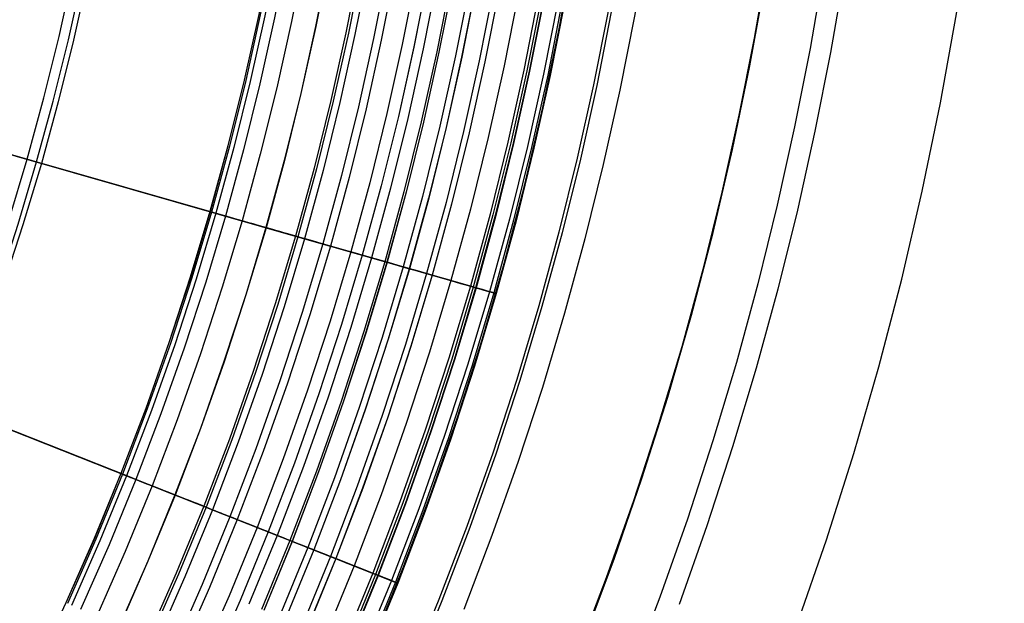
# Model space of a CAD drawing. Header units: millimetres. Extents: x -14 to 488, y -50 to 50.
# Tile 199 of 256: x 394.19 to 401.46, y -8.93 to -4.62. Entities that reach past the tile are written whole.
import ezdxf

# ---------------------------------------------------------------- set-up
doc = ezdxf.new("R2010")
doc.units = ezdxf.units.MM
doc.header["$MEASUREMENT"] = 0
doc.layers.add('Default', color=7, linetype='Continuous')

msp = doc.modelspace()

# ---------------------------------------------------------------- linework, layer by layer
at = {"layer": 'Default'}
for points in [[(399.9318, -9.0929), (400.1501, -8.4623), (400.352, -7.8263), (400.5375, -7.1852), (400.7063, -6.5396), (400.8585, -5.8898), (400.9939, -5.2364), (401.1124, -4.5796), (401.2139, -3.9201), (401.2984, -3.2581), (401.3645, -2.6081), (401.4141, -1.9565), (401.4473, -1.304), (401.464, -0.6508), (401.4642, 0.0026)], [(399.9318, -9.0929), (400.1501, -8.4623), (400.352, -7.8263), (400.5375, -7.1852), (400.7063, -6.5396), (400.8585, -5.8898), (400.9939, -5.2364), (401.1124, -4.5796), (401.2139, -3.9201), (401.2984, -3.2581), (401.3645, -2.6081), (401.4141, -1.9565), (401.4473, -1.304), (401.464, -0.6508), (401.4642, 0.0026)], [(396.801, -9.2246), (397.0237, -8.6747), (397.2322, -8.1193), (397.4263, -7.5586), (397.6059, -6.9931), (397.7707, -6.4232), (397.9209, -5.8492), (398.0562, -5.2715), (398.1765, -4.6905), (398.2819, -4.1066), (398.3722, -3.5202), (398.4473, -2.9317), (398.506, -2.3538), (398.5502, -1.7745), (398.5796, -1.1944), (398.5945, -0.6136), (398.5947, -0.0327)], [(396.801, -9.2246), (397.0237, -8.6747), (397.2322, -8.1193), (397.4263, -7.5586), (397.6059, -6.9931), (397.7707, -6.4232), (397.9209, -5.8492), (398.0562, -5.2715), (398.1765, -4.6905), (398.2819, -4.1066), (398.3722, -3.5202), (398.4473, -2.9317), (398.506, -2.3538), (398.5502, -1.7745), (398.5796, -1.1944), (398.5945, -0.6136), (398.5947, -0.0327)], [(398.3605, -9.1962), (398.582, -8.6061), (398.7882, -8.0105), (398.979, -7.4097), (399.1541, -6.8042), (399.3136, -6.1944), (399.4573, -5.5807), (399.5852, -4.9634), (399.6971, -4.3431), (399.7931, -3.7202), (399.8728, -3.0949), (399.9353, -2.4809), (399.9822, -1.8655), (400.0135, -1.2492), (400.0293, -0.6322), (400.0295, -0.015)], [(398.3605, -9.1962), (398.582, -8.6061), (398.7882, -8.0105), (398.979, -7.4097), (399.1541, -6.8042), (399.3136, -6.1944), (399.4573, -5.5807), (399.5852, -4.9634), (399.6971, -4.3431), (399.7931, -3.7202), (399.8728, -3.0949), (399.9353, -2.4809), (399.9822, -1.8655), (400.0135, -1.2492), (400.0293, -0.6322), (400.0295, -0.015)], [(392.8296, -9.2263), (393.0489, -8.7888), (393.2562, -8.3477), (393.4515, -7.9036), (393.6348, -7.457), (393.8061, -7.0082), (393.9653, -6.5578), (394.1127, -6.1063), (394.2481, -5.654), (394.3717, -5.2014), (394.4837, -4.7489), (394.5841, -4.2969), (394.6731, -3.8459), (394.7508, -3.3963), (394.8175, -2.9483), (394.8733, -2.5024), (394.9185, -2.059), (394.9532, -1.6183), (394.9777, -1.1806), (394.9922, -0.7464), (394.997, -0.3158)], [(395.1061, -0.3158), (395.1013, -0.7488), (395.0867, -1.1855), (395.0621, -1.6256), (395.0272, -2.0688), (394.9818, -2.5147), (394.9256, -2.9631), (394.8586, -3.4136), (394.7804, -3.8658), (394.6909, -4.3193), (394.5899, -4.7738), (394.4773, -5.2288), (394.353, -5.684), (394.2168, -6.1388), (394.0687, -6.5929), (393.9085, -7.0459), (393.7363, -7.4971), (393.552, -7.9463), (393.3555, -8.3929), (393.1471, -8.8364), (392.9265, -9.2764)], [(396.4013, -0.3158), (396.3961, -0.7775), (396.3806, -1.2432), (396.3543, -1.7126), (396.3171, -2.1852), (396.2687, -2.6607), (396.2088, -3.1389), (396.1373, -3.6193), (396.0539, -4.1015), (395.9585, -4.5851), (395.8508, -5.0698), (395.7308, -5.555), (395.5982, -6.0404), (395.4529, -6.5254), (395.295, -7.0097), (395.1242, -7.4927), (394.9405, -7.9739), (394.744, -8.4529), (394.5345, -8.9291), (394.3122, -9.4021)], [(396.4017, -0.3158), (396.3966, -0.7776), (396.3811, -1.2433), (396.3548, -1.7126), (396.3176, -2.1852), (396.2692, -2.6608), (396.2093, -3.1389), (396.1378, -3.6193), (396.0544, -4.1016), (395.959, -4.5852), (395.8513, -5.0699), (395.7312, -5.5551), (395.5986, -6.0405), (395.4534, -6.5256), (395.2954, -7.0098), (395.1246, -7.4928), (394.941, -7.9741), (394.7444, -8.4531), (394.535, -8.9293), (394.3126, -9.4023)], [(396.4017, -0.3158), (396.3966, -0.7776), (396.3811, -1.2433), (396.3548, -1.7126), (396.3176, -2.1852), (396.2692, -2.6608), (396.2093, -3.1389), (396.1378, -3.6193), (396.0544, -4.1016), (395.959, -4.5852), (395.8513, -5.0699), (395.7312, -5.5551), (395.5986, -6.0405), (395.4534, -6.5256), (395.2954, -7.0098), (395.1246, -7.4928), (394.941, -7.9741), (394.7444, -8.4531), (394.535, -8.9293), (394.3126, -9.4023)], [(396.4129, -0.3158), (396.4077, -0.7778), (396.3922, -1.2438), (396.3659, -1.7133), (396.3287, -2.1862), (396.2802, -2.662), (396.2203, -3.1404), (396.1488, -3.6211), (396.0653, -4.1036), (395.9698, -4.5875), (395.8621, -5.0724), (395.742, -5.5579), (395.6093, -6.0436), (395.464, -6.5289), (395.3059, -7.0134), (395.1351, -7.4967), (394.9513, -7.9782), (394.7546, -8.4574), (394.5451, -8.9339)], [(396.4129, -0.3158), (396.4077, -0.7778), (396.3922, -1.2438), (396.3659, -1.7133), (396.3287, -2.1862), (396.2802, -2.662), (396.2203, -3.1404), (396.1488, -3.6211), (396.0653, -4.1036), (395.9698, -4.5875), (395.8621, -5.0724), (395.742, -5.5579), (395.6093, -6.0436), (395.464, -6.5289), (395.3059, -7.0134), (395.1351, -7.4967), (394.9513, -7.9782), (394.7546, -8.4574), (394.5451, -8.9339)], [(396.4463, -0.3158), (396.4411, -0.7785), (396.4255, -1.2453), (396.3992, -1.7156), (396.3619, -2.1892), (396.3134, -2.6658), (396.2534, -3.145), (396.1818, -3.6264), (396.0982, -4.1097), (396.0025, -4.5943), (395.8946, -5.08), (395.7743, -5.5663), (395.6414, -6.0528), (395.4959, -6.5388), (395.3376, -7.0242), (395.1664, -7.5082), (394.9824, -7.9905), (394.7854, -8.4705), (394.5755, -8.9477)], [(396.4463, -0.3158), (396.4411, -0.7785), (396.4255, -1.2453), (396.3992, -1.7156), (396.3619, -2.1892), (396.3134, -2.6658), (396.2534, -3.145), (396.1818, -3.6264), (396.0982, -4.1097), (396.0025, -4.5943), (395.8946, -5.08), (395.7743, -5.5663), (395.6414, -6.0528), (395.4959, -6.5388), (395.3376, -7.0242), (395.1664, -7.5082), (394.9824, -7.9905), (394.7854, -8.4705), (394.5755, -8.9477)], [(396.5206, -0.3158), (396.5154, -0.7802), (396.4998, -1.2486), (396.4734, -1.7206), (396.4359, -2.1959), (396.3872, -2.6742), (396.327, -3.1551), (396.2551, -3.6382), (396.1713, -4.1232), (396.0753, -4.6096), (395.967, -5.097), (395.8462, -5.585), (395.7129, -6.0732), (395.5668, -6.561), (395.4079, -7.0481), (395.2362, -7.5338), (395.0515, -8.0178), (394.8538, -8.4995), (394.6431, -8.9785)], [(396.5206, -0.3158), (396.5154, -0.7802), (396.4998, -1.2486), (396.4734, -1.7206), (396.4359, -2.1959), (396.3872, -2.6742), (396.327, -3.1551), (396.2551, -3.6382), (396.1713, -4.1232), (396.0753, -4.6096), (395.967, -5.097), (395.8462, -5.585), (395.7129, -6.0732), (395.5668, -6.561), (395.4079, -7.0481), (395.2362, -7.5338), (395.0515, -8.0178), (394.8538, -8.4995), (394.6431, -8.9785)], [(396.6485, -0.3158), (396.6433, -0.783), (396.6275, -1.2543), (396.601, -1.7292), (396.5633, -2.2074), (396.5143, -2.6886), (396.4538, -3.1724), (396.3814, -3.6585), (396.297, -4.1464), (396.2004, -4.6358), (396.0915, -5.1263), (395.97, -5.6173), (395.8358, -6.1084), (395.6889, -6.5992), (395.529, -7.0892), (395.3562, -7.5779), (395.1704, -8.0649), (394.9715, -8.5496), (394.7596, -9.0314)], [(396.6485, -0.3158), (396.6433, -0.783), (396.6275, -1.2543), (396.601, -1.7292), (396.5633, -2.2074), (396.5143, -2.6886), (396.4538, -3.1724), (396.3814, -3.6585), (396.297, -4.1464), (396.2004, -4.6358), (396.0915, -5.1263), (395.97, -5.6173), (395.8358, -6.1084), (395.6889, -6.5992), (395.529, -7.0892), (395.3562, -7.5779), (395.1704, -8.0649), (394.9715, -8.5496), (394.7596, -9.0314)], [(396.8306, -0.3158), (396.8254, -0.7871), (396.8095, -1.2624), (396.7827, -1.7414), (396.7447, -2.2237), (396.6953, -2.7091), (396.6342, -3.1971), (396.5612, -3.6874), (396.4761, -4.1796), (396.3787, -4.6732), (396.2688, -5.1679), (396.1463, -5.6631), (396.011, -6.1585), (395.8627, -6.6536), (395.7015, -7.1478), (395.5272, -7.6408), (395.3397, -8.1319), (395.1391, -8.6208), (394.9253, -9.1069)], [(396.8306, -0.3158), (396.8254, -0.7871), (396.8095, -1.2624), (396.7827, -1.7414), (396.7447, -2.2237), (396.6953, -2.7091), (396.6342, -3.1971), (396.5612, -3.6874), (396.4761, -4.1796), (396.3787, -4.6732), (396.2688, -5.1679), (396.1463, -5.6631), (396.011, -6.1585), (395.8627, -6.6536), (395.7015, -7.1478), (395.5272, -7.6408), (395.3397, -8.1319), (395.1391, -8.6208), (394.9253, -9.1069)], [(396.8319, -0.3158), (396.8267, -0.7871), (396.8108, -1.2624), (396.784, -1.7415), (396.746, -2.2239), (396.6966, -2.7093), (396.6355, -3.1973), (396.5625, -3.6876), (396.4774, -4.1798), (396.38, -4.6735), (396.2701, -5.1682), (396.1475, -5.6634), (396.0122, -6.1589), (395.864, -6.654), (395.7027, -7.1482), (395.5284, -7.6412), (395.341, -8.1324), (395.1403, -8.6213), (394.9265, -9.1074)], [(397.0588, -0.3158), (397.0535, -0.7921), (397.0375, -1.2726), (397.0104, -1.7567), (396.972, -2.2442), (396.922, -2.7348), (396.8603, -3.2281), (396.7865, -3.7237), (396.7005, -4.2211), (396.602, -4.72), (396.491, -5.22), (396.3671, -5.7206), (396.2303, -6.2213), (396.0805, -6.7217), (395.9175, -7.2212), (395.7414, -7.7195), (395.5519, -8.2159), (395.3491, -8.71), (395.1331, -9.2013)], [(397.0588, -0.3158), (397.0535, -0.7921), (397.0375, -1.2726), (397.0104, -1.7567), (396.972, -2.2442), (396.922, -2.7348), (396.8603, -3.2281), (396.7865, -3.7237), (396.7005, -4.2211), (396.602, -4.72), (396.491, -5.22), (396.3671, -5.7206), (396.2303, -6.2213), (396.0805, -6.7217), (395.9175, -7.2212), (395.7414, -7.7195), (395.5519, -8.2159), (395.3491, -8.71), (395.1331, -9.2013)], [(397.0773, -0.3158), (397.072, -0.7926), (397.056, -1.2734), (397.0289, -1.758), (396.9904, -2.2459), (396.9404, -2.7369), (396.8786, -3.2306), (396.8048, -3.7266), (396.7187, -4.2245), (396.6202, -4.7238), (396.509, -5.2242), (396.385, -5.7252), (396.2481, -6.2264), (396.0982, -6.7272), (395.9351, -7.2272), (395.7587, -7.7259), (395.5691, -8.2227), (395.3662, -8.7173), (395.1499, -9.209)], [(397.1274, -0.3158), (397.1221, -0.7937), (397.106, -1.2756), (397.0789, -1.7613), (397.0403, -2.2504), (396.9902, -2.7426), (396.9283, -3.2374), (396.8543, -3.7346), (396.768, -4.2336), (396.6692, -4.7341), (396.5578, -5.2357), (396.4335, -5.7379), (396.2963, -6.2402), (396.146, -6.7422), (395.9825, -7.2433), (395.8058, -7.7432), (395.6157, -8.2412), (395.4123, -8.7369), (395.1955, -9.2297)], [(397.2675, -0.3158), (397.2622, -0.7968), (397.246, -1.2819), (397.2186, -1.7707), (397.1799, -2.263), (397.1294, -2.7584), (397.0671, -3.2564), (396.9926, -3.7568), (396.9057, -4.2591), (396.8063, -4.7629), (396.6942, -5.2677), (396.5691, -5.7731), (396.431, -6.2787), (396.2797, -6.784), (396.1152, -7.2884), (395.9373, -7.7915), (395.746, -8.2928), (395.5412, -8.7917), (395.3231, -9.2877)], [(397.3259, -0.3158), (397.3205, -0.7981), (397.3043, -1.2845), (397.2769, -1.7746), (397.238, -2.2682), (397.1874, -2.7649), (397.1249, -3.2643), (397.0502, -3.7661), (396.9631, -4.2697), (396.8634, -4.7748), (396.751, -5.281), (396.6256, -5.7878), (396.4871, -6.2948), (396.3354, -6.8014), (396.1704, -7.3072), (395.992, -7.8116), (395.8002, -8.3142), (395.5949, -8.8145), (395.3762, -9.3119)], [(397.3259, -0.3158), (397.3205, -0.7981), (397.3043, -1.2845), (397.2769, -1.7746), (397.238, -2.2682), (397.1874, -2.7649), (397.1249, -3.2643), (397.0502, -3.7661), (396.9631, -4.2697), (396.8634, -4.7748), (396.751, -5.281), (396.6256, -5.7878), (396.4871, -6.2948), (396.3354, -6.8014), (396.1704, -7.3072), (395.992, -7.8116), (395.8002, -8.3142), (395.5949, -8.8145), (395.3762, -9.3119)], [(397.4832, -0.3158), (397.4778, -0.8016), (397.4615, -1.2915), (397.4338, -1.7852), (397.3947, -2.2824), (397.3437, -2.7827), (397.2808, -3.2857), (397.2055, -3.791), (397.1178, -4.2983), (397.0174, -4.8071), (396.9041, -5.317), (396.7778, -5.8275), (396.6384, -6.3381), (396.4856, -6.8483), (396.3194, -7.3578), (396.1397, -7.8659), (395.9465, -8.3721), (395.7397, -8.876), (395.5194, -9.377)], [(397.5714, -0.3158), (397.5659, -0.8035), (397.5495, -1.2954), (397.5218, -1.7911), (397.4825, -2.2903), (397.4313, -2.7926), (397.3681, -3.2977), (397.2926, -3.805), (397.2045, -4.3144), (397.1037, -4.8252), (396.99, -5.3371), (396.8631, -5.8497), (396.7231, -6.3623), (396.5697, -6.8747), (396.4028, -7.3861), (396.2224, -7.8963), (396.0285, -8.4046), (395.8209, -8.9105), (395.5996, -9.4135)], [(397.5716, -0.3158), (397.5662, -0.8035), (397.5497, -1.2954), (397.522, -1.7911), (397.4827, -2.2903), (397.4316, -2.7926), (397.3683, -3.2977), (397.2928, -3.8051), (397.2047, -4.3144), (397.1039, -4.8253), (396.9902, -5.3372), (396.8634, -5.8497), (396.7233, -6.3624), (396.5699, -6.8747), (396.4031, -7.3862), (396.2227, -7.8964), (396.0287, -8.4047), (395.8211, -8.9106), (395.5998, -9.4136)], [(397.6425, -0.3158), (397.637, -0.8051), (397.6205, -1.2986), (397.5927, -1.7959), (397.5533, -2.2967), (397.502, -2.8006), (397.4386, -3.3073), (397.3628, -3.8163), (397.2744, -4.3273), (397.1733, -4.8398), (397.0592, -5.3534), (396.932, -5.8676), (396.7915, -6.3819), (396.6376, -6.8959), (396.4702, -7.409), (396.2892, -7.9208), (396.0946, -8.4308), (395.8863, -8.9383)], [(397.7441, -0.3158), (397.7387, -0.8074), (397.7221, -1.3031), (397.6941, -1.8027), (397.6545, -2.3058), (397.603, -2.8121), (397.5393, -3.3211), (397.4631, -3.8325), (397.3744, -4.3458), (397.2728, -4.8607), (397.1581, -5.3766), (397.0303, -5.8932), (396.8892, -6.4099), (396.7346, -6.9262), (396.5664, -7.4417), (396.3846, -7.9559), (396.1891, -8.4682), (395.9799, -8.9781)], [(397.7606, -0.3158), (397.7551, -0.8077), (397.7385, -1.3038), (397.7106, -1.8038), (397.6709, -2.3073), (397.6193, -2.8139), (397.5556, -3.3233), (397.4794, -3.8351), (397.3906, -4.3488), (397.2889, -4.8641), (397.1742, -5.3804), (397.0463, -5.8973), (396.905, -6.4144), (396.7503, -6.9311), (396.582, -7.447), (396.4001, -7.9616), (396.2044, -8.4742), (395.995, -8.9845)], [(397.7612, -0.3158), (397.7558, -0.8077), (397.7392, -1.3039), (397.7112, -1.8039), (397.6716, -2.3074), (397.62, -2.814), (397.5562, -3.3234), (397.48, -3.8352), (397.3912, -4.3489), (397.2895, -4.8642), (397.1748, -5.3805), (397.0469, -5.8975), (396.9057, -6.4146), (396.7509, -6.9313), (396.5826, -7.4472), (396.4007, -7.9618), (396.205, -8.4745), (395.9956, -8.9848)], [(397.886, -0.3158), (397.8805, -0.8105), (397.8638, -1.3094), (397.8357, -1.8122), (397.7958, -2.3186), (397.7439, -2.8281), (397.6798, -3.3403), (397.6032, -3.855), (397.5138, -4.3716), (397.4116, -4.8898), (397.2962, -5.409), (397.1676, -5.9289), (397.0256, -6.4489), (396.87, -6.9686), (396.7007, -7.4874), (396.5177, -8.0048), (396.321, -8.5204), (396.1104, -9.0336)], [(397.9323, -0.3158), (397.9268, -0.8115), (397.9101, -1.3115), (397.8819, -1.8154), (397.8419, -2.3227), (397.79, -2.8333), (397.7257, -3.3466), (397.6489, -3.8624), (397.5594, -4.3801), (397.4569, -4.8993), (397.3413, -5.4196), (397.2125, -5.9406), (397.0701, -6.4616), (396.9142, -6.9824), (396.7446, -7.5023), (396.5612, -8.0208), (396.3641, -8.5375), (396.153, -9.0517)], [(397.9332, -0.3158), (397.9277, -0.8115), (397.9109, -1.3115), (397.8828, -1.8154), (397.8428, -2.3228), (397.7908, -2.8334), (397.7266, -3.3467), (397.6498, -3.8625), (397.5603, -4.3802), (397.4578, -4.8995), (397.3422, -5.4198), (397.2133, -5.9408), (397.0709, -6.4619), (396.915, -6.9826), (396.7454, -7.5026), (396.562, -8.0211), (396.3649, -8.5378), (396.1538, -9.052)], [(398.0654, -0.3158), (398.0599, -0.8145), (398.0431, -1.3174), (398.0147, -1.8243), (397.9745, -2.3347), (397.9222, -2.8483), (397.8576, -3.3647), (397.7803, -3.8835), (397.6903, -4.4043), (397.5872, -4.9266), (397.4709, -5.45), (397.3413, -5.9741), (397.1981, -6.4983), (397.0412, -7.0221), (396.8706, -7.5451), (396.6862, -8.0667), (396.4878, -8.5864), (396.2755, -9.1037)], [(398.1075, -0.3158), (398.102, -0.8154), (398.0851, -1.3193), (398.0567, -1.8271), (398.0164, -2.3385), (397.9641, -2.853), (397.8993, -3.3704), (397.8219, -3.8902), (397.7317, -4.4119), (397.6284, -4.9352), (397.5119, -5.4596), (397.382, -5.9847), (397.2386, -6.5099), (397.0814, -7.0347), (396.9105, -7.5587), (396.7257, -8.0812), (396.527, -8.6019), (396.3143, -9.1202)], [(398.1082, -0.3158), (398.1027, -0.8154), (398.0859, -1.3193), (398.0574, -1.8272), (398.0172, -2.3385), (397.9648, -2.8531), (397.9, -3.3705), (397.8226, -3.8903), (397.7324, -4.4121), (397.6291, -4.9354), (397.5126, -5.4598), (397.3827, -5.9849), (397.2393, -6.5101), (397.0821, -7.0349), (396.9112, -7.5589), (396.7264, -8.0815), (396.5277, -8.6022), (396.315, -9.1205)], [(398.2527, -0.3158), (398.2471, -0.8186), (398.2302, -1.3258), (398.2016, -1.8369), (398.161, -2.3515), (398.1083, -2.8694), (398.0431, -3.3901), (397.9652, -3.9132), (397.8744, -4.4384), (397.7705, -4.965), (397.6533, -5.4928), (397.5225, -6.0212), (397.3781, -6.5498), (397.22, -7.078), (397.0479, -7.6054), (396.862, -8.1313), (396.662, -8.6554), (396.4479, -9.177)], [(398.4013, -0.3158), (398.3956, -0.8219), (398.3786, -1.3324), (398.3498, -1.8468), (398.309, -2.3649), (398.2559, -2.8861), (398.1903, -3.4103), (398.1119, -3.9368), (398.0205, -4.4654), (397.9159, -4.9955), (397.7979, -5.5268), (397.6663, -6.0587), (397.521, -6.5907), (397.3618, -7.1224), (397.1886, -7.6532), (397.0014, -8.1826), (396.8001, -8.7101), (396.5846, -9.2351)], [(398.424, -0.3158), (398.4184, -0.8224), (398.4013, -1.3334), (398.3725, -1.8484), (398.3317, -2.3669), (398.2785, -2.8887), (398.2128, -3.4134), (398.1344, -3.9404), (398.0429, -4.4695), (397.9382, -5.0002), (397.82, -5.532), (397.6883, -6.0644), (397.5428, -6.5969), (397.3835, -7.1291), (397.2101, -7.6605), (397.0227, -8.1904), (396.8212, -8.7184), (396.6056, -9.244)], [(398.4417, -0.3158), (398.4361, -0.8228), (398.419, -1.3342), (398.3902, -1.8496), (398.3493, -2.3685), (398.2962, -2.8907), (398.2304, -3.4158), (398.1519, -3.9433), (398.0604, -4.4728), (397.9556, -5.0038), (397.8373, -5.536), (397.7055, -6.0688), (397.5599, -6.6018), (397.4004, -7.1344), (397.227, -7.6662), (397.0394, -8.1966), (396.8377, -8.725), (396.6219, -9.2509)], [(398.442, -0.3158), (398.4363, -0.8228), (398.4192, -1.3342), (398.3904, -1.8496), (398.3495, -2.3685), (398.2964, -2.8907), (398.2306, -3.4158), (398.1521, -3.9433), (398.0606, -4.4728), (397.9558, -5.0039), (397.8375, -5.5361), (397.7057, -6.0689), (397.5601, -6.6019), (397.4006, -7.1345), (397.2271, -7.6663), (397.0396, -8.1966), (396.8379, -8.7251), (396.6221, -9.251)], [(398.445, -0.3158), (398.4393, -0.8229), (398.4223, -1.3344), (398.3934, -1.8498), (398.3525, -2.3688), (398.2994, -2.8911), (398.2336, -3.4162), (398.1551, -3.9438), (398.0635, -4.4733), (397.9587, -5.0045), (397.8405, -5.5368), (397.7086, -6.0697), (397.563, -6.6027), (397.4035, -7.1354), (397.23, -7.6672), (397.0424, -8.1977), (396.8407, -8.7262), (396.6249, -9.2522)], [(398.5493, -0.3158), (398.5437, -0.8252), (398.5265, -1.339), (398.4975, -1.8568), (398.4565, -2.3782), (398.403, -2.9028), (398.337, -3.4304), (398.2581, -3.9603), (398.1661, -4.4923), (398.0608, -5.0259), (397.942, -5.5606), (397.8096, -6.0959), (397.6633, -6.6314), (397.5031, -7.1665), (397.3288, -7.7008), (397.1404, -8.2337), (396.9378, -8.7646), (396.7209, -9.293)], [(398.5814, -0.3158), (398.5758, -0.8259), (398.5586, -1.3404), (398.5296, -1.8589), (398.4885, -2.3811), (398.435, -2.9065), (398.3688, -3.4347), (398.2898, -3.9654), (398.1977, -4.4982), (398.0923, -5.0325), (397.9733, -5.5679), (397.8407, -6.104), (397.6942, -6.6403), (397.5337, -7.1761), (397.3592, -7.7111), (397.1705, -8.2447), (396.9676, -8.7764), (396.7505, -9.3056)], [(398.5976, -0.3158), (398.592, -0.8263), (398.5747, -1.3412), (398.5457, -1.86), (398.5046, -2.3825), (398.451, -2.9083), (398.3849, -3.4369), (398.3058, -3.968), (398.2136, -4.5011), (398.1081, -5.0358), (397.9891, -5.5716), (397.8563, -6.1081), (397.7098, -6.6447), (397.5492, -7.181), (397.3745, -7.7163), (397.1857, -8.2503), (396.9827, -8.7824), (396.7654, -9.3119)], [(398.5976, -0.3158), (398.5919, -0.8263), (398.5747, -1.3412), (398.5457, -1.86), (398.5046, -2.3825), (398.451, -2.9083), (398.3849, -3.4369), (398.3058, -3.968), (398.2136, -4.5011), (398.1081, -5.0358), (397.9891, -5.5716), (397.8563, -6.1081), (397.7097, -6.6447), (397.5492, -7.181), (397.3745, -7.7163), (397.1857, -8.2503), (396.9827, -8.7824), (396.7654, -9.3119)], [(398.5987, -0.3158), (398.593, -0.8263), (398.5758, -1.3412), (398.5468, -1.8601), (398.5057, -2.3826), (398.4521, -2.9084), (398.3859, -3.4371), (398.3069, -3.9682), (398.2147, -4.5013), (398.1092, -5.036), (397.9901, -5.5719), (397.8574, -6.1084), (397.7108, -6.645), (397.5502, -7.1813), (397.3756, -7.7167), (397.1867, -8.2507), (396.9837, -8.7828), (396.7664, -9.3123)], [(398.599, -0.3158), (398.5933, -0.8263), (398.5761, -1.3412), (398.5471, -1.8601), (398.5059, -2.3826), (398.4524, -2.9084), (398.3862, -3.4371), (398.3071, -3.9682), (398.215, -4.5014), (398.1094, -5.0361), (397.9904, -5.5719), (397.8576, -6.1084), (397.711, -6.6451), (397.5505, -7.1814), (397.3758, -7.7168), (397.187, -8.2508), (396.9839, -8.7829), (396.7666, -9.3124)], [(398.5997, -0.3158), (398.5941, -0.8263), (398.5769, -1.3413), (398.5478, -1.8602), (398.5067, -2.3827), (398.4531, -2.9085), (398.387, -3.4372), (398.3079, -3.9683), (398.2157, -4.5015), (398.1102, -5.0363), (397.9911, -5.5721), (397.8584, -6.1086), (397.7118, -6.6453), (397.5512, -7.1816), (397.3765, -7.717), (397.1877, -8.251), (396.9846, -8.7831), (396.7673, -9.3127)], [(398.9271, -0.3158), (398.9214, -0.8336), (398.9039, -1.3559), (398.8745, -1.8821), (398.8328, -2.4121), (398.7785, -2.9454), (398.7113, -3.4816), (398.6311, -4.0203), (398.5376, -4.5611), (398.4306, -5.1034), (398.3099, -5.6469), (398.1752, -6.1911), (398.0265, -6.7354), (397.8637, -7.2793), (397.6865, -7.8224), (397.495, -8.364), (397.2891, -8.9036), (397.0686, -9.4408)], [(398.9513, -0.3158), (398.9456, -0.8341), (398.9281, -1.3569), (398.8986, -1.8838), (398.8569, -2.4143), (398.8025, -2.9481), (398.7353, -3.4849), (398.655, -4.0242), (398.5614, -4.5655), (398.4543, -5.1084), (398.3334, -5.6525), (398.1987, -6.1972), (398.0498, -6.742), (397.8868, -7.2865), (397.7094, -7.8302), (397.5177, -8.3723), (397.3116, -8.9126), (397.0909, -9.4502)], [(398.9513, -0.3158), (398.9456, -0.8341), (398.9281, -1.3569), (398.8986, -1.8838), (398.8569, -2.4143), (398.8025, -2.9481), (398.7353, -3.4849), (398.655, -4.0242), (398.5614, -4.5655), (398.4543, -5.1084), (398.3334, -5.6525), (398.1987, -6.1972), (398.0498, -6.742), (397.8868, -7.2865), (397.7094, -7.8302), (397.5177, -8.3723), (397.3116, -8.9126), (397.0909, -9.4502)], [(399.1251, -0.3158), (399.1193, -0.838), (399.1018, -1.3647), (399.0721, -1.8954), (399.03, -2.4299), (398.9752, -2.9677), (398.9075, -3.5085), (398.8266, -4.0518), (398.7323, -4.5971), (398.6244, -5.1441), (398.5026, -5.6922), (398.3669, -6.2409), (398.2169, -6.7899), (398.0527, -7.3384), (397.874, -7.8861), (397.6809, -8.4323), (397.4732, -8.9765)], [(400.0247, -0.3158), (400.0187, -0.858), (400.0004, -1.4048), (399.9696, -1.9558), (399.9259, -2.5107), (399.869, -3.0691), (399.7988, -3.6306), (399.7148, -4.1946), (399.6169, -4.7608), (399.5048, -5.3287), (399.3784, -5.8977), (399.2374, -6.4675), (399.0818, -7.0374), (398.9112, -7.6069), (398.7257, -8.1755), (398.5252, -8.7426), (398.3096, -9.3077)], [(400.4448, -0.3158), (400.4387, -0.8673), (400.4201, -1.4235), (400.3887, -1.984), (400.3443, -2.5485), (400.2865, -3.1165), (400.215, -3.6876), (400.1296, -4.2613), (400.03, -4.8372), (399.916, -5.4149), (399.7874, -5.9937), (399.644, -6.5733), (399.4856, -7.153), (399.3122, -7.7323), (399.1235, -8.3107), (398.9195, -8.8875), (398.7002, -9.4623)], [(400.5976, -0.3158), (400.5915, -0.8707), (400.5728, -1.4303), (400.5412, -1.9943), (400.4965, -2.5622), (400.4383, -3.1337), (400.3664, -3.7083), (400.2804, -4.2856), (400.1802, -4.865), (400.0655, -5.4462), (399.9362, -6.0286), (399.7919, -6.6118), (399.6325, -7.195), (399.458, -7.7779), (399.2682, -8.3598), (399.0629, -8.9402)], [(400.5976, -0.3158), (400.5914, -0.8707), (400.5727, -1.4303), (400.5412, -1.9943), (400.4965, -2.5622), (400.4383, -3.1337), (400.3664, -3.7083), (400.2804, -4.2856), (400.1802, -4.865), (400.0655, -5.4462), (399.9361, -6.0286), (399.7919, -6.6118), (399.6325, -7.195), (399.458, -7.7779), (399.2682, -8.3598), (399.0629, -8.9402)]]:
    msp.add_lwpolyline(points, dxfattribs=at)
at = {"layer": 'Default', "extrusion": (0.275158, 0.961399, 0)}
msp.add_lwpolyline([(-380.6945, 167.9005), (-380.6943, 167.9027), (-380.694, 167.9049), (-380.6937, 167.9071), (-380.6933, 167.9094), (-380.6928, 167.9116), (-380.6923, 167.9139), (-380.6918, 167.9161), (-380.6911, 167.9184), (-380.6905, 167.9207), (-380.6897, 167.9229), (-380.6889, 167.9252), (-380.6881, 167.9275), (-380.6871, 167.9297), (-380.6862, 167.932), (-380.6851, 167.9342), (-380.684, 167.9364), (-380.6829, 167.9386), (-380.6816, 167.9408), (-380.6804, 167.943), (-380.679, 167.9451), (-380.6776, 167.9472), (-380.6762, 167.9493), (-380.6747, 167.9513), (-380.6731, 167.9534), (-380.6715, 167.9553), (-380.6698, 167.9573), (-380.668, 167.9592), (-380.6662, 167.9611), (-380.6644, 167.9629), (-380.6625, 167.9646), (-380.6606, 167.9664), (-380.6586, 167.968), (-380.6566, 167.9697), (-380.6545, 167.9712), (-380.6524, 167.9727), (-380.6503, 167.9742), (-380.6481, 167.9756), (-380.6459, 167.9769), (-380.6437, 167.9782), (-380.6415, 167.9794), (-380.6392, 167.9806), (-380.6369, 167.9817), (-380.6346, 167.9827), (-380.6322, 167.9837), (-380.6299, 167.9846), (-380.6275, 167.9855), (-380.6251, 167.9862), (-380.6227, 167.987), (-380.6204, 167.9876), (-380.618, 167.9882), (-380.6156, 167.9887), (-380.6132, 167.9892), (-380.6108, 167.9896), (-380.6084, 167.99), (-380.6061, 167.9903), (-380.6037, 167.9905), (-380.6014, 167.9907), (-380.599, 167.9908), (-380.5967, 167.9909), (-380.5944, 167.9909), (-380.5921, 167.9908), (-380.5899, 167.9908), (-380.5876, 167.9906), (-380.5854, 167.9904)], dxfattribs=at)
at = {"layer": 'Default', "extrusion": (0.314906, 0.949123, 0)}
for points in [[(-379.5866, 22.4213), (-379.587, 22.3872), (-379.5881, 22.3528), (-379.5899, 22.3181), (-379.5924, 22.2832), (-379.5958, 22.248), (-379.5999, 22.2127), (-379.6048, 22.1772), (-379.6106, 22.1416), (-379.6172, 22.1058), (-379.6246, 22.07), (-379.6329, 22.0342), (-379.642, 21.9983), (-379.652, 21.9625), (-379.6629, 21.9267), (-379.6747, 21.891), (-379.6874, 21.8554), (-379.7009, 21.82), (-379.7154, 21.7848), (-379.7307, 21.7499), (-379.7469, 21.7152), (-379.764, 21.6809), (-379.782, 21.6469), (-379.8008, 21.6133), (-379.8205, 21.5801), (-379.841, 21.5474), (-379.8624, 21.5151), (-379.8846, 21.4834), (-379.9075, 21.4523), (-379.9313, 21.4218), (-379.9558, 21.392), (-379.981, 21.3628), (-380.0069, 21.3343), (-380.0335, 21.3065), (-380.0608, 21.2795), (-380.0886, 21.2532), (-380.1171, 21.2278), (-380.1461, 21.2032), (-380.1757, 21.1794), (-380.2058, 21.1566), (-380.2363, 21.1346), (-380.2673, 21.1135), (-380.2987, 21.0933), (-380.3304, 21.074), (-380.3625, 21.0557), (-380.3948, 21.0383), (-380.4275, 21.0219), (-380.4603, 21.0064), (-380.4933, 20.9919), (-380.5265, 20.9783), (-380.5598, 20.9657), (-380.5932, 20.9541), (-380.6267, 20.9433), (-380.6602, 20.9335), (-380.6936, 20.9247), (-380.7271, 20.9167), (-380.7604, 20.9096), (-380.7937, 20.9035), (-380.8268, 20.8982), (-380.8598, 20.8938), (-380.8926, 20.8902), (-380.9252, 20.8874), (-380.9575, 20.8855), (-380.9897, 20.8844), (-381.0215, 20.884), (-381.0534, 20.8844), (-381.0855, 20.8855), (-381.1179, 20.8874), (-381.1504, 20.8902), (-381.1832, 20.8938), (-381.2162, 20.8982), (-381.2494, 20.9035), (-381.2826, 20.9096), (-381.316, 20.9167), (-381.3494, 20.9247), (-381.3829, 20.9335), (-381.4163, 20.9433), (-381.4498, 20.9541), (-381.4832, 20.9657), (-381.5165, 20.9783), (-381.5497, 20.9919), (-381.5827, 21.0064), (-381.6156, 21.0219), (-381.6482, 21.0383), (-381.6806, 21.0557), (-381.7126, 21.074), (-381.7444, 21.0933), (-381.7757, 21.1135), (-381.8067, 21.1346), (-381.8372, 21.1566), (-381.8673, 21.1794), (-381.8969, 21.2032), (-381.9259, 21.2278), (-381.9544, 21.2532), (-381.9823, 21.2795), (-382.0095, 21.3065), (-382.0361, 21.3343), (-382.0621, 21.3628), (-382.0873, 21.392), (-382.1118, 21.4218), (-382.1355, 21.4523), (-382.1585, 21.4834), (-382.1806, 21.5151), (-382.202, 21.5474), (-382.2225, 21.5801), (-382.2422, 21.6133), (-382.261, 21.6469), (-382.279, 21.6809), (-382.2961, 21.7152), (-382.3123, 21.7499), (-382.3277, 21.7848), (-382.3421, 21.82), (-382.3557, 21.8554), (-382.3683, 21.891), (-382.3801, 21.9267), (-382.391, 21.9625), (-382.401, 21.9983), (-382.4102, 22.0342), (-382.4184, 22.07), (-382.4259, 22.1058), (-382.4324, 22.1416), (-382.4382, 22.1772), (-382.4431, 22.2127), (-382.4473, 22.248), (-382.4506, 22.2832), (-382.4532, 22.3181), (-382.455, 22.3528), (-382.456, 22.3872), (-382.4564, 22.4213)], [(-382.4564, 22.4213), (-382.456, 22.4554), (-382.455, 22.4899), (-382.4532, 22.5245), (-382.4506, 22.5595), (-382.4473, 22.5946), (-382.4431, 22.6299), (-382.4382, 22.6654), (-382.4324, 22.7011), (-382.4259, 22.7368), (-382.4184, 22.7726), (-382.4102, 22.8085), (-382.401, 22.8443), (-382.391, 22.8802), (-382.3801, 22.916), (-382.3683, 22.9516), (-382.3557, 22.9872), (-382.3421, 23.0226), (-382.3277, 23.0578), (-382.3123, 23.0927), (-382.2961, 23.1274), (-382.279, 23.1618), (-382.261, 23.1958), (-382.2422, 23.2294), (-382.2225, 23.2626), (-382.202, 23.2953), (-382.1806, 23.3275), (-382.1585, 23.3592), (-382.1355, 23.3903), (-382.1118, 23.4208), (-382.0873, 23.4507), (-382.0621, 23.4799), (-382.0361, 23.5084), (-382.0095, 23.5362), (-381.9823, 23.5632), (-381.9544, 23.5894), (-381.9259, 23.6148), (-381.8969, 23.6394), (-381.8673, 23.6632), (-381.8372, 23.6861), (-381.8067, 23.7081), (-381.7757, 23.7292), (-381.7444, 23.7493), (-381.7126, 23.7686), (-381.6806, 23.7869), (-381.6482, 23.8043), (-381.6156, 23.8207), (-381.5827, 23.8362), (-381.5497, 23.8507), (-381.5165, 23.8643), (-381.4832, 23.8769), (-381.4498, 23.8886), (-381.4163, 23.8993), (-381.3829, 23.9091), (-381.3494, 23.918), (-381.316, 23.9259), (-381.2826, 23.933), (-381.2494, 23.9392), (-381.2162, 23.9444), (-381.1832, 23.9489), (-381.1504, 23.9524), (-381.1179, 23.9552), (-381.0855, 23.9571), (-381.0534, 23.9583), (-381.0215, 23.9587), (-380.9897, 23.9583), (-380.9575, 23.9571), (-380.9252, 23.9552), (-380.8926, 23.9524), (-380.8598, 23.9489), (-380.8268, 23.9444), (-380.7937, 23.9392), (-380.7604, 23.933), (-380.7271, 23.9259), (-380.6936, 23.918), (-380.6602, 23.9091), (-380.6267, 23.8993), (-380.5932, 23.8886), (-380.5598, 23.8769), (-380.5265, 23.8643), (-380.4933, 23.8507), (-380.4603, 23.8362), (-380.4275, 23.8207), (-380.3948, 23.8043), (-380.3625, 23.7869), (-380.3304, 23.7686), (-380.2987, 23.7493), (-380.2673, 23.7292), (-380.2363, 23.7081), (-380.2058, 23.6861), (-380.1757, 23.6632), (-380.1461, 23.6394), (-380.1171, 23.6148), (-380.0886, 23.5894), (-380.0608, 23.5632), (-380.0335, 23.5362), (-380.0069, 23.5084), (-379.981, 23.4799), (-379.9558, 23.4507), (-379.9313, 23.4208), (-379.9075, 23.3903), (-379.8846, 23.3592), (-379.8624, 23.3275), (-379.841, 23.2953), (-379.8205, 23.2626), (-379.8008, 23.2294), (-379.782, 23.1958), (-379.764, 23.1618), (-379.7469, 23.1274), (-379.7307, 23.0927), (-379.7154, 23.0578), (-379.7009, 23.0226), (-379.6874, 22.9872), (-379.6747, 22.9516), (-379.6629, 22.916), (-379.652, 22.8802), (-379.642, 22.8443), (-379.6329, 22.8085), (-379.6246, 22.7726), (-379.6172, 22.7368), (-379.6106, 22.7011), (-379.6048, 22.6654), (-379.5999, 22.6299), (-379.5958, 22.5946), (-379.5924, 22.5595), (-379.5899, 22.5245), (-379.5881, 22.4899), (-379.587, 22.4554), (-379.5866, 22.4213)]]:
    msp.add_lwpolyline(points, dxfattribs=at)
at = {"layer": 'Default'}
for points in [[(392.4298, -5.1336, 167.8086), (395.0251, -5.8764, 135.9018), (396.2963, -6.2402, 113.236), (397.095, -6.4688, 93.2153), (397.7098, -6.6447, 30.9743), (397.6994, -6.6418, 30.2517), (397.6865, -6.638, 29.9205), (397.6689, -6.633, 29.6087), (397.647, -6.6268, 29.3157), (397.6214, -6.6194, 29.0412), (397.5922, -6.6111, 28.7845), (397.5601, -6.6019, 28.5452), (397.5253, -6.5919, 28.3228), (397.4883, -6.5813, 28.1165), (397.4494, -6.5702, 27.9256), (397.4089, -6.5586, 27.7494), (397.3673, -6.5467, 27.5871), (397.3249, -6.5346, 27.438), (397.2821, -6.5223, 27.3014), (397.2393, -6.5101, 27.1765), (397.1966, -6.4979, 27.0625), (397.1544, -6.4858, 26.9585), (397.1125, -6.4738, 26.8631), (397.0709, -6.4619, 26.7753), (397.0298, -6.4501, 26.694), (396.9887, -6.4383, 26.618), (396.9474, -6.4265, 26.5461), (396.9057, -6.4146, 26.4772), (396.863, -6.4024, 26.41), (396.8188, -6.3897, 26.3433), (396.4195, -6.2754, 25.7739), (396.3542, -6.2567, 25.6736), (396.2911, -6.2387, 25.5725), (396.2303, -6.2213, 25.4705), (396.1718, -6.2045, 25.3673), (396.1156, -6.1885, 25.2629), (396.062, -6.1731, 25.1573), (396.011, -6.1585, 25.0504), (395.9627, -6.1447, 24.9422), (395.9173, -6.1317, 24.8329), (395.875, -6.1196, 24.7227), (395.8358, -6.1084, 24.6119), (395.8001, -6.0981, 24.5007), (395.7676, -6.0889, 24.3897), (395.7386, -6.0806, 24.2791), (395.7129, -6.0732, 24.1696), (395.6905, -6.0668, 24.0615), (395.6713, -6.0613, 23.9552), (395.655, -6.0566, 23.8511), (395.6414, -6.0528, 23.7495), (395.6304, -6.0496, 23.6507), (395.6216, -6.0471, 23.5549), (395.6093, -6.0436, 23.3725), (395.6024, -6.0416, 23.2024), (395.5982, -6.0404, 22.75), (395.6024, -6.0416, 22.2976), (395.6093, -6.0436, 22.1275), (395.6216, -6.0471, 21.9451), (395.6304, -6.0496, 21.8493), (395.6414, -6.0528, 21.7505), (395.655, -6.0566, 21.6489), (395.6713, -6.0613, 21.5448), (395.6905, -6.0668, 21.4385), (395.7129, -6.0732, 21.3304), (395.7386, -6.0806, 21.2209), (395.7676, -6.0889, 21.1103), (395.8001, -6.0981, 20.9993), (395.8358, -6.1084, 20.8881), (395.875, -6.1196, 20.7773), (395.9173, -6.1317, 20.6671), (395.9627, -6.1447, 20.5578), (396.011, -6.1585, 20.4496), (396.062, -6.1731, 20.3427), (396.1156, -6.1885, 20.2371), (396.1718, -6.2045, 20.1327), (396.2303, -6.2213, 20.0295), (396.2911, -6.2387, 19.9275), (396.3542, -6.2567, 19.8264), (396.4195, -6.2754, 19.7261), (396.8184, -6.3896, 19.1572), (396.8624, -6.4022, 19.0905), (396.905, -6.4144, 19.0234), (396.9467, -6.4263, 18.9545), (396.9879, -6.4381, 18.8826), (397.029, -6.4499, 18.8065), (397.0701, -6.4616, 18.7251), (397.1116, -6.4735, 18.6371), (397.1536, -6.4855, 18.5415), (397.1959, -6.4976, 18.437), (397.2386, -6.5099, 18.3225), (397.2815, -6.5221, 18.197), (397.3244, -6.5344, 18.0597), (397.3668, -6.5466, 17.9098), (397.4085, -6.5585, 17.7466), (397.449, -6.5701, 17.5693), (397.488, -6.5812, 17.3773), (397.5251, -6.5919, 17.1698), (397.5599, -6.6018, 16.946), (397.5921, -6.611, 16.7054), (397.6212, -6.6194, 16.4472), (397.647, -6.6267, 16.1711), (397.6688, -6.633, 15.8763), (397.6864, -6.638, 15.5623), (397.6994, -6.6417, 15.2287), (397.7097, -6.6447, 14.5001), (397.6633, -6.6314, 9.9809), (397.6105, -6.6163, 8.3072), (397.5428, -6.5969, 6.9636), (397.4639, -6.5744, 5.9048), (397.3781, -6.5498, 5.0834), (397.3339, -6.5371, 4.7466), (397.2891, -6.5243, 4.4491), (397.2438, -6.5114, 4.1831), (397.1527, -6.4853, 3.7196), (397.1086, -6.4727, 3.5233), (397.0661, -6.4605, 3.3511), (397.0256, -6.4489, 3.2022), (396.9872, -6.4379, 3.0758), (396.9514, -6.4277, 2.9701), (396.9346, -6.4229, 2.9244), (396.9186, -6.4183, 2.8831), (396.9035, -6.4139, 2.8459), (396.8892, -6.4099, 2.8126), (396.8758, -6.406, 2.7829), (396.8632, -6.4024, 2.7564), (396.8511, -6.399, 2.7324), (396.8393, -6.3956, 2.7106), (396.8277, -6.3923, 2.6904), (396.816, -6.3889, 2.6714), (396.804, -6.3855, 2.6529), (396.7915, -6.3819, 2.6346), (396.7783, -6.3781, 2.6158), (396.764, -6.374, 2.5964), (396.7484, -6.3696, 2.576), (396.7311, -6.3646, 2.5542), (396.7118, -6.3591, 2.5308), (396.6901, -6.3529, 2.5055), (396.6384, -6.3381, 2.4477), (396.5821, -6.322, 2.3882), (396.529, -6.3068, 2.3355), (396.5036, -6.2995, 2.3116), (396.4788, -6.2924, 2.2891), (396.4546, -6.2855, 2.2681), (396.431, -6.2787, 2.2484), (396.4079, -6.2721, 2.2299), (396.3852, -6.2656, 2.2126), (396.3626, -6.2592, 2.1963), (396.3402, -6.2527, 2.181), (396.3176, -6.2463, 2.1666), (396.2949, -6.2398, 2.1529), (396.2718, -6.2332, 2.1398), (396.2481, -6.2264, 2.1272), (396.2238, -6.2194, 2.1151), (396.1986, -6.2122, 2.1034), (396.1721, -6.2046, 2.0921), (396.1442, -6.1966, 2.0813), (396.1145, -6.1881, 2.0709), (396.0828, -6.1791, 2.061), (396.0488, -6.1693, 2.0515), (396.0122, -6.1589, 2.0424), (395.9728, -6.1476, 2.0338), (395.9304, -6.1354, 2.0259), (395.8846, -6.1223, 2.0187), (395.8353, -6.1082, 2.0124), (395.7823, -6.0931, 2.0073), (395.7254, -6.0768, 2.0034), (395.6642, -6.0593, 2.0009), (375.5965, -0.3158, 2)], [(391.8763, -6.7608, 167.8086), (394.3863, -7.7545, 135.9018), (395.6157, -8.2412, 113.236), (396.3881, -8.547, 93.2153), (396.9827, -8.7824, 30.9743), (396.9727, -8.7784, 30.2517), (396.9602, -8.7734, 29.9205), (396.9431, -8.7667, 29.6087), (396.922, -8.7583, 29.3157), (396.8972, -8.7485, 29.0412), (396.869, -8.7374, 28.7845), (396.8379, -8.7251, 28.5452), (396.8043, -8.7117, 28.3228), (396.7685, -8.6976, 28.1165), (396.7309, -8.6827, 27.9256), (396.6917, -8.6672, 27.7494), (396.6515, -8.6513, 27.5871), (396.6105, -8.635, 27.438), (396.5691, -8.6186, 27.3014), (396.5277, -8.6022, 27.1765), (396.4864, -8.5859, 27.0625), (396.4456, -8.5697, 26.9585), (396.405, -8.5537, 26.8631), (396.3649, -8.5378, 26.7753), (396.3251, -8.522, 26.694), (396.2853, -8.5063, 26.618), (396.2454, -8.4905, 26.5461), (396.205, -8.4745, 26.4772), (396.1637, -8.4581, 26.41), (396.121, -8.4412, 26.3433), (395.7349, -8.2884, 25.7739), (395.6717, -8.2633, 25.6736), (395.6107, -8.2392, 25.5725), (395.5519, -8.2159, 25.4705), (395.4953, -8.1935, 25.3673), (395.441, -8.172, 25.2629), (395.3891, -8.1515, 25.1573), (395.3397, -8.1319, 25.0504), (395.293, -8.1134, 24.9422), (395.2491, -8.0961, 24.8329), (395.2082, -8.0799, 24.7227), (395.1704, -8.0649, 24.6119), (395.1358, -8.0512, 24.5007), (395.1044, -8.0388, 24.3897), (395.0763, -8.0276, 24.2791), (395.0515, -8.0178, 24.1696), (395.0298, -8.0092, 24.0615), (395.0112, -8.0019, 23.9552), (394.9955, -7.9956, 23.8511), (394.9824, -7.9905, 23.7495), (394.9717, -7.9862, 23.6507), (394.9631, -7.9828, 23.5549), (394.9513, -7.9782, 23.3725), (394.9446, -7.9755, 23.2024), (394.9405, -7.9739, 22.75), (394.9446, -7.9755, 22.2976), (394.9513, -7.9782, 22.1275), (394.9631, -7.9828, 21.9451), (394.9717, -7.9862, 21.8493), (394.9824, -7.9905, 21.7505), (394.9955, -7.9956, 21.6489), (395.0112, -8.0019, 21.5448), (395.0298, -8.0092, 21.4385), (395.0515, -8.0178, 21.3304), (395.0763, -8.0276, 21.2209), (395.1044, -8.0388, 21.1103), (395.1358, -8.0512, 20.9993), (395.1704, -8.0649, 20.8881), (395.2082, -8.0799, 20.7773), (395.2491, -8.0961, 20.6671), (395.293, -8.1134, 20.5578), (395.3397, -8.1319, 20.4496), (395.3891, -8.1515, 20.3427), (395.441, -8.172, 20.2371), (395.4953, -8.1935, 20.1327), (395.5519, -8.2159, 20.0295), (395.6107, -8.2392, 19.9275), (395.6717, -8.2633, 19.8264), (395.7349, -8.2884, 19.7261), (396.1206, -8.4411, 19.1572), (396.1632, -8.4579, 19.0905), (396.2044, -8.4742, 19.0234), (396.2447, -8.4902, 18.9545), (396.2846, -8.506, 18.8826), (396.3243, -8.5217, 18.8065), (396.3641, -8.5375, 18.7251), (396.4042, -8.5534, 18.6371), (396.4448, -8.5694, 18.5415), (396.4857, -8.5856, 18.437), (396.527, -8.6019, 18.3225), (396.5685, -8.6184, 18.197), (396.6099, -8.6348, 18.0597), (396.651, -8.6511, 17.9098), (396.6913, -8.667, 17.7466), (396.7305, -8.6825, 17.5693), (396.7682, -8.6974, 17.3773), (396.8041, -8.7116, 17.1698), (396.8377, -8.725, 16.946), (396.8689, -8.7373, 16.7054), (396.8971, -8.7485, 16.4472), (396.9219, -8.7583, 16.1711), (396.9431, -8.7667, 15.8763), (396.9601, -8.7734, 15.5623), (396.9727, -8.7784, 15.2287), (396.9827, -8.7824, 14.5001), (396.9378, -8.7646, 9.9809), (396.8867, -8.7444, 8.3072), (396.8212, -8.7184, 6.9636), (396.7449, -8.6882, 5.9048), (396.662, -8.6554, 5.0834), (396.6192, -8.6385, 4.7466), (396.5759, -8.6213, 4.4491), (396.532, -8.604, 4.1831), (396.4439, -8.5691, 3.7196), (396.4013, -8.5522, 3.5233), (396.3602, -8.5359, 3.3511), (396.321, -8.5204, 3.2022), (396.2839, -8.5057, 3.0758), (396.2493, -8.492, 2.9701), (396.233, -8.4856, 2.9244), (396.2175, -8.4794, 2.8831), (396.2029, -8.4736, 2.8459), (396.1891, -8.4682, 2.8126), (396.1762, -8.4631, 2.7829), (396.164, -8.4582, 2.7564), (396.1523, -8.4536, 2.7324), (396.1409, -8.4491, 2.7106), (396.1296, -8.4446, 2.6904), (396.1183, -8.4401, 2.6714), (396.1067, -8.4356, 2.6529), (396.0946, -8.4308, 2.6346), (396.0818, -8.4257, 2.6158), (396.068, -8.4203, 2.5964), (396.053, -8.4143, 2.576), (396.0362, -8.4077, 2.5542), (396.0176, -8.4003, 2.5308), (395.9966, -8.392, 2.5055), (395.9465, -8.3721, 2.4477), (395.8921, -8.3506, 2.3882), (395.8407, -8.3303, 2.3355), (395.8161, -8.3205, 2.3116), (395.7922, -8.311, 2.2891), (395.7688, -8.3018, 2.2681), (395.746, -8.2928, 2.2484), (395.7236, -8.2839, 2.2299), (395.7016, -8.2752, 2.2126), (395.6798, -8.2666, 2.1963), (395.6581, -8.258, 2.181), (395.6363, -8.2494, 2.1666), (395.6143, -8.2406, 2.1529), (395.592, -8.2318, 2.1398), (395.5691, -8.2227, 2.1272), (395.5456, -8.2134, 2.1151), (395.5212, -8.2038, 2.1034), (395.4956, -8.1936, 2.0921), (395.4686, -8.1829, 2.0813), (395.4399, -8.1716, 2.0709), (395.4092, -8.1594, 2.061), (395.3763, -8.1464, 2.0515), (395.341, -8.1324, 2.0424), (395.3028, -8.1173, 2.0338), (395.2618, -8.1011, 2.0259), (395.2175, -8.0836, 2.0187), (395.1699, -8.0647, 2.0124), (395.1186, -8.0444, 2.0073), (395.0635, -8.0226, 2.0034), (395.0044, -7.9992, 2.0009), (375.5965, -0.3158, 2)], [(392.8946, -9.2599, 167.968), (393.1133, -8.8236, 167.968), (393.321, -8.382, 167.968), (393.5176, -7.9354, 167.968), (393.7029, -7.4839, 167.968), (393.8734, -7.0373, 167.968), (394.0329, -6.5866, 167.968), (394.1813, -6.1321, 167.968), (394.3184, -5.6741, 167.968), (394.4414, -5.2243, 167.968), (394.5535, -4.7718, 167.968), (394.6547, -4.3167, 167.968), (394.745, -3.8593, 167.968), (394.8223, -3.4131, 167.968), (394.8891, -2.9653, 167.968), (394.9455, -2.516, 167.968), (394.9914, -2.0656, 167.968), (395.0258, -1.6289, 167.968), (395.0504, -1.1915, 167.968), (395.0652, -0.7538, 167.968), (395.0702, -0.3158, 167.968)]]:
    msp.add_polyline3d(points, dxfattribs=at)

doc.saveas('drawing.dxf')
